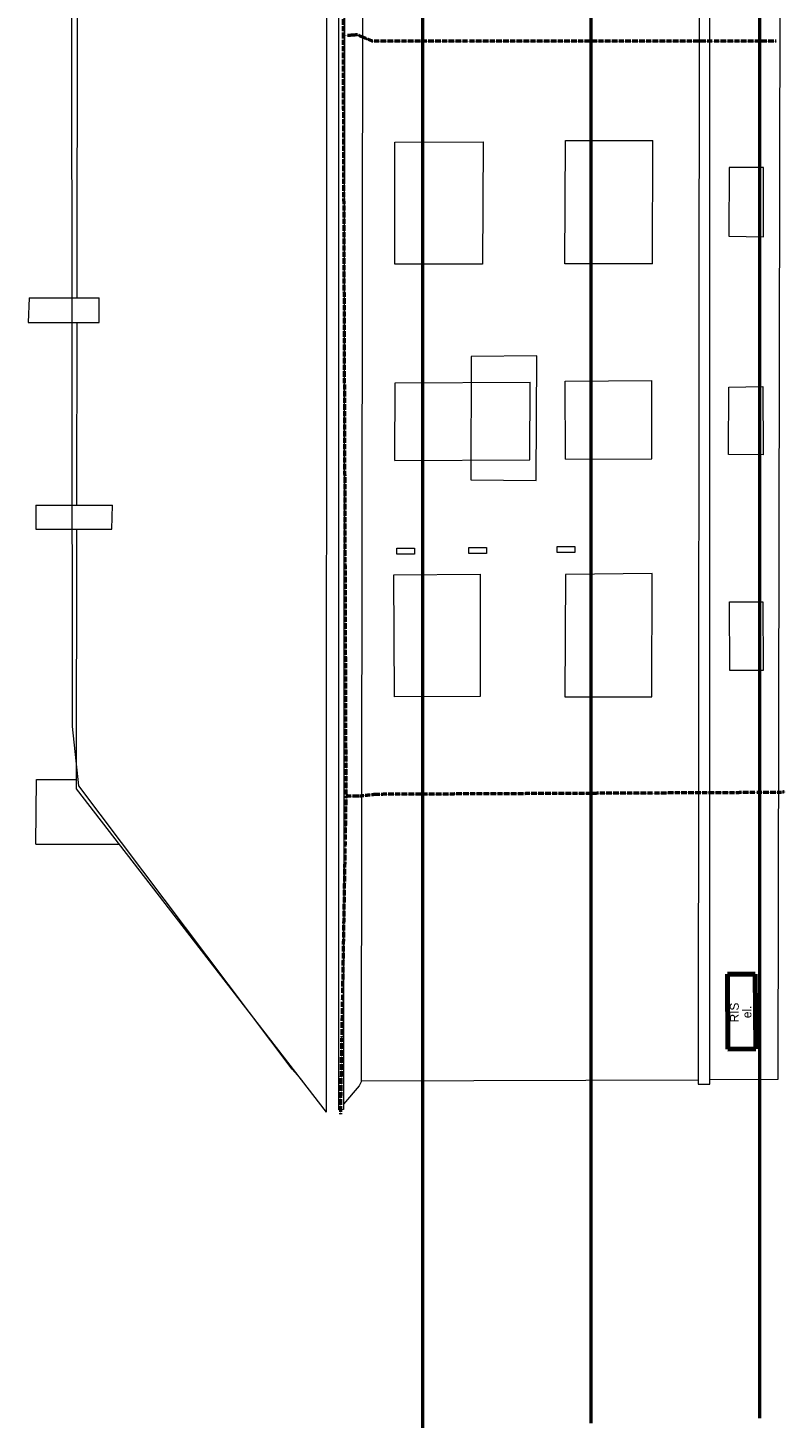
# Model space of a CAD drawing. Extents: x 9439 to 77518, y -36542 to 26174.
# Tile 5 of 7: x 64741 to 77518, y -32599 to -8940. Entities that reach past the tile are written whole.
import ezdxf

# ---------------------------------------------------------------- set-up
doc = ezdxf.new("R2010")
doc.units = 0
doc.header["$MEASUREMENT"] = 0
doc.linetypes.add('DGN Style 4', pattern=[0.565042, 0.282344, -0.141172, 0.000352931, -0.141172])
for name, color, linetype, lineweight in [('2D ČÁRY_Číslo_pera__5', 231, 'Continuous', 50), ('blok I_hromosvody_Číslo_pera__4', 91, 'Continuous', 13), ('blok I_okapy_Číslo_pera__5', 231, 'Continuous', 50), ('blok I_pohled1_RIS_Číslo_pera__6', 190, 'Continuous', 70), ('blok I_pohled2_fasáda_Číslo_pera__1', 7, 'Continuous', 15), ('blok I_pohled2_mřížky_Číslo_pera__4', 91, 'Continuous', 13), ('blok I_pohled2_okna_Číslo_pera__3', 150, 'Continuous', 13), ('blok I_pohled2_RIS_Číslo_pera__6', 190, 'Continuous', 70), ('blok I_pohled2_střecha_Číslo_pera__1', 7, 'Continuous', 15)]:
    doc.layers.add(name, color=color, linetype=linetype, lineweight=lineweight)
doc.layers.add('blok I_komíny_Číslo_pera__252', color=7, linetype='Continuous', lineweight=13, true_color=0x917be6)
doc.layers.add('blok I_pohled2_terén_Číslo_pera__30', color=7, linetype='Continuous', lineweight=13, true_color=0xfed4ff)
doc.styles.add('GENERATED_STYLE_1', font='txt')

msp = doc.modelspace()

# ---------------------------------------------------------------- linework, layer by layer
at = {"layer": '2D ČÁRY_Číslo_pera__5', "linetype": 'Continuous'}
for p, q in [((74261, -32517), (74261, 15237)), ((77111, -32435), (77111, 15360)), ((71411, -32599), (71411, 15115))]:
    msp.add_line(p, q, dxfattribs=at)
at = {"layer": 'blok I_hromosvody_Číslo_pera__4', "linetype": 'Continuous'}
for p, q in [((65494, -20745), (65474, 2786)), ((65598, -21745), (65494, -20745)), ((69208, -26535), (65598, -21745)), ((69378, -26733), (69208, -26535))]:
    msp.add_line(p, q, dxfattribs=at)
at = {"layer": 'blok I_komíny_Číslo_pera__252', "linetype": 'Continuous'}
for p, q in [((64761, -13501), (64741, -13915)), ((64761, -13501), (65941, -13501)), ((65941, -13915), (65941, -13501)), ((64741, -13915), (65941, -13915)), ((64873, -17006), (64873, -17408)), ((64873, -17006), (66166, -17006)), ((66157, -17408), (66166, -17006)), ((64873, -17408), (66157, -17408)), ((64875, -22734), (64882, -21640)), ((64882, -21640), (65563, -21640)), ((64875, -22734), (66287, -22734))]:
    msp.add_line(p, q, dxfattribs=at)
at = {"layer": 'blok I_okapy_Číslo_pera__5', "linetype": 'DGN Style 4'}
for p, q in [((70071, -9072), (70008, 7813)), ((70303, -9056), (70071, -9072)), ((70118, -21918), (70071, -9072)), ((70552, -9160), (70303, -9056)), ((77389, -9160), (70552, -9160)), ((70025, -27300), (70118, -21918)), ((70340, -21923), (70118, -21918)), ((70627, -21891), (70340, -21923)), ((77468, -21859), (70627, -21891)), ((77518, -21849), (77468, -21859))]:
    msp.add_line(p, q, dxfattribs=at)
at = {"layer": 'blok I_pohled2_fasáda_Číslo_pera__1', "linetype": 'Continuous'}
for p, q in [((69996, -27222), (69991, 7689)), ((70102, 7697), (70070, -27219)), ((70379, -26735), (70422, 7210)), ((76088, -2308), (76065, -26789)), ((76266, -26788), (76266, -2308)), ((72231, -14493), (72224, -16573)), ((73343, -14481), (72231, -14493)), ((73330, -16589), (73343, -14481)), ((72224, -16573), (73330, -16589)), ((76066, -26722), (70379, -26735)), ((76267, -26711), (77421, -26706)), ((70335, -26814), (70074, -27126)), ((70379, -26735), (70335, -26814)), ((76065, -26789), (76266, -26788)), ((70074, -27126), (70070, -27219)), ((70070, -27219), (69996, -27222))]:
    msp.add_line(p, q, dxfattribs=at)
at = {"layer": 'blok I_pohled2_mřížky_Číslo_pera__4', "linetype": 'Continuous'}
for p, q in [((70975, -17833), (70975, -17733)), ((70975, -17733), (71275, -17733)), ((71275, -17733), (71275, -17833)), ((72191, -17821), (72191, -17721)), ((72191, -17721), (72491, -17721)), ((72491, -17721), (72491, -17821)), ((73682, -17803), (73682, -17703)), ((73682, -17703), (73982, -17703)), ((73982, -17703), (73982, -17803)), ((71275, -17833), (70975, -17833)), ((72491, -17821), (72191, -17821)), ((73982, -17803), (73682, -17803))]:
    msp.add_line(p, q, dxfattribs=at)
at = {"layer": 'blok I_pohled2_okna_Číslo_pera__3', "linetype": 'Continuous'}
for p, q in [((70941, -10870), (72431, -10866)), ((70943, -12933), (70941, -10870)), ((72431, -10866), (72421, -12932)), ((73816, -12927), (73823, -10843)), ((73823, -10843), (75301, -10843)), ((75295, -12927), (75301, -10843)), ((76590, -11297), (76583, -12459)), ((77172, -11298), (76590, -11297)), ((77169, -12470), (77172, -11298)), ((76583, -12459), (77169, -12470)), ((72421, -12932), (70943, -12933)), ((75295, -12927), (73816, -12927)), ((73819, -14906), (75283, -14899)), ((75286, -16220), (75283, -14899)), ((70938, -16248), (70945, -14938)), ((70945, -14938), (73230, -14927)), ((73223, -16237), (73230, -14927)), ((73822, -16226), (73819, -14906)), ((76582, -16147), (76584, -15008)), ((76584, -15008), (77159, -15000)), ((77159, -15000), (77165, -16155)), ((70938, -16248), (73223, -16237)), ((73822, -16226), (75286, -16220)), ((77165, -16155), (76582, -16147)), ((70926, -18183), (72385, -18167)), ((70934, -20245), (70926, -18183)), ((72385, -18167), (72385, -20238)), ((73827, -18177), (73815, -20242)), ((75289, -18157), (73827, -18177)), ((75285, -20242), (75289, -18157)), ((76597, -18638), (77159, -18635)), ((76601, -19799), (76597, -18638)), ((77159, -18635), (77165, -19795)), ((77165, -19795), (76601, -19799)), ((72385, -20238), (70934, -20245)), ((73815, -20242), (75285, -20242))]:
    msp.add_line(p, q, dxfattribs=at)
at = {"layer": 'blok I_pohled2_RIS_Číslo_pera__6', "linetype": 'Continuous'}
for p, q in [((76562, -24928), (77031, -24927)), ((76569, -26196), (76562, -24928)), ((77031, -24927), (77040, -26194)), ((77040, -26194), (76569, -26196))]:
    msp.add_line(p, q, dxfattribs=at)
at = {"layer": 'blok I_pohled2_střecha_Číslo_pera__1', "linetype": 'Continuous'}
for p, q in [((69788, -27263), (69797, 7806)), ((65571, -13501), (65579, -4591)), ((65568, -17006), (65571, -13915)), ((65563, -21798), (65567, -17408)), ((69788, -27263), (65563, -21798))]:
    msp.add_line(p, q, dxfattribs=at)
at = {"layer": 'blok I_pohled2_terén_Číslo_pera__30', "linetype": 'Continuous'}
msp.add_line((77421, -26706), (77465, -2303), dxfattribs=at)

# ---------------------------------------------------------------- texts
at = {"layer": 'blok I_pohled1_RIS_Číslo_pera__6', "linetype": 'Continuous', "char_height": 150, "attachment_point": 1, "rotation": 90, "style": 'GENERATED_STYLE_1'}
for s, insert in [('{RIS}', (76603, -25745)), ('{el.}', (76816, -25673))]:
    msp.add_mtext(s, dxfattribs=dict(at, insert=insert))

doc.saveas('drawing.dxf')
